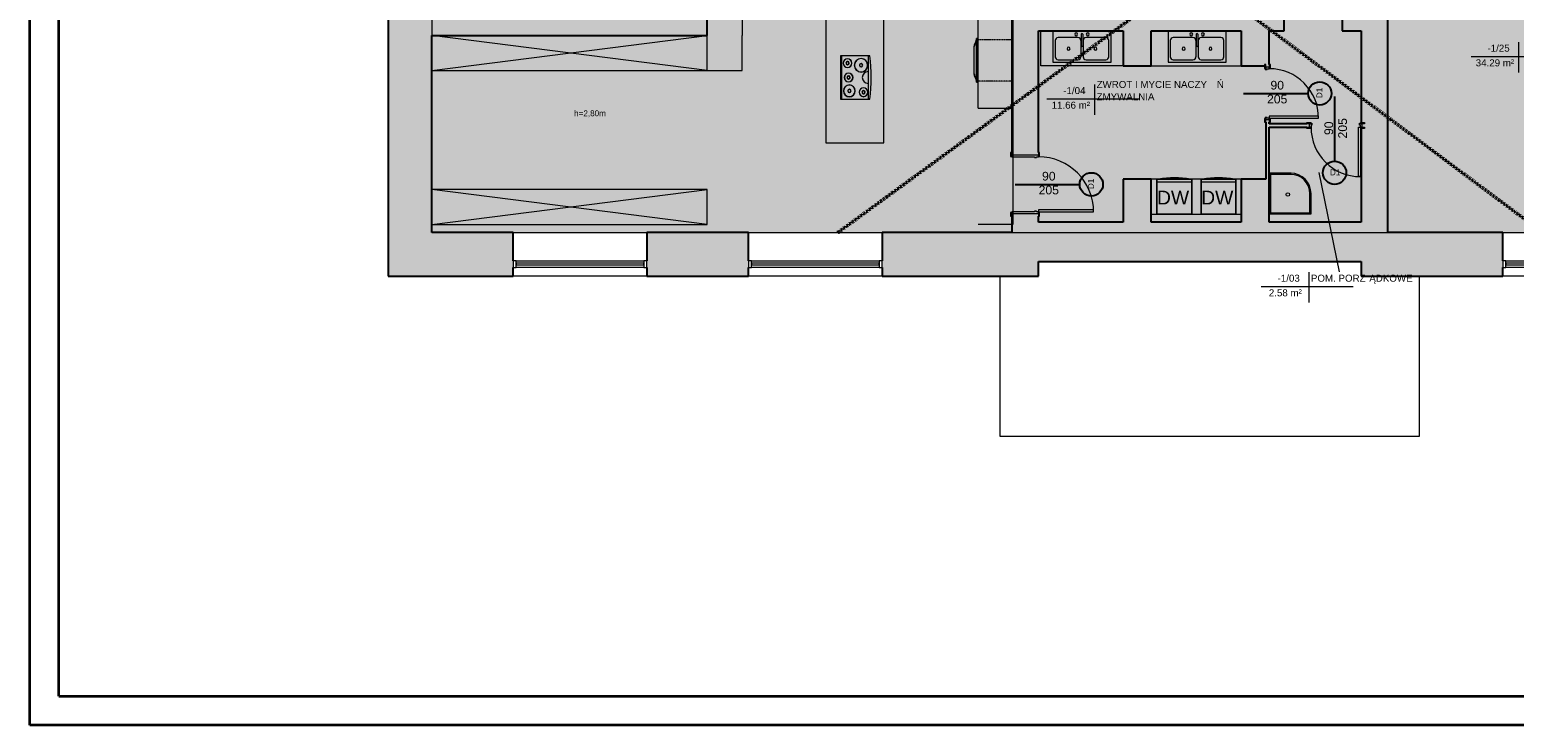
# Model space of a CAD drawing. Header units: centimetres. Extents: x 14504 to 44111, y -18976 to -7683.
# Tile 25 of 141: x 14504 to 17058, y -11188 to -9992. Entities that reach past the tile are written whole.
import ezdxf

# ---------------------------------------------------------------- set-up
doc = ezdxf.new("R2010")
doc.units = ezdxf.units.CM
doc.linetypes.add('Aligning Line 1_8_', pattern=[0.635, 0.3175, -0.3175])
doc.linetypes.add('Ukryty', pattern=[0.714375, 0.47625, -0.238125])
for name, color, linetype, lineweight in [('_gruba', 90, 'Continuous', 35), ('A-ANNO-NOTE', 131, 'Continuous', 9), ('A-AREA-IDEN', 4, 'Continuous', 9), ('A-DETL', 6, 'Continuous', 9), ('A-DETL-GENF', 92, 'Continuous', 9), ('A-DETL-MEDM', 33, 'Continuous', 25), ('A-DETL-THIN', 151, 'Continuous', 9), ('A-DOOR', 31, 'Continuous', 9), ('A-DOOR-FRAM', 31, 'Continuous', 18), ('A-FLOR', 192, 'Continuous', 9), ('A-GLAZ', 151, 'Continuous', 9), ('A-WALL', 4, 'Continuous', 9), ('A-WALL-PATT', 111, 'Continuous', 25), ('G-ANNO-TEXT', 8, 'Continuous', 9), ('I-WALL', 2, 'Continuous', 9), ('P-SANR-FIXT', 6, 'Continuous', 9), ('Q-SPCQ', 91, 'Continuous', 9)]:
    doc.layers.add(name, color=color, linetype=linetype, lineweight=lineweight)
doc.styles.add('Arial', font='arial.ttf', dxfattribs={"height": 23.8125})
doc.styles.add('Arial_1', font='arial.ttf', dxfattribs={"height": 12})
doc.styles.add('Arial_4', font='arial.ttf', dxfattribs={"height": 10})
doc.styles.add('Arial_5', font='arial.ttf', dxfattribs={"height": 15})

# ---------------------------------------------------------------- blocks, each defined once
blk = doc.blocks.new('Drzwi-wewnętrzne-jednoskrzydłowe-dwupanelowe-drewniane - 900 x 2100mm-511731-1_Poziom piwnicy')
at = {"layer": 'A-DOOR', "lineweight": 18}
for p, q in [((42.5, 87.7), (39, 87.7)), ((39, 87.7), (39, 2.7)), ((42.5, 2.7), (42.5, 87.7)), ((39, 2.7), (42.5, 2.7))]:
    blk.add_line(p, q, dxfattribs=at)
at = {"layer": 'A-DOOR'}
for p, q in [((-43.1, 4.7), (-49.6, 4.7)), ((-49.6, 4.7), (-49.6, 2.7)), ((-49.6, 2.7), (-43.1, 2.7)), ((-43.1, 2.7), (-43.1, 4.7)), ((49.6, 4.7), (43.1, 4.7)), ((43.1, 4.7), (43.1, 2.7)), ((43.1, 2.7), (49.6, 2.7)), ((49.6, 2.7), (49.6, 4.7)), ((-43.1, -3.3), (-49.6, -3.3)), ((-49.6, -3.3), (-49.6, -5.3)), ((-49.6, -5.3), (-43.1, -5.3)), ((-43.1, -5.3), (-43.1, -3.3)), ((49.6, -3.3), (43.1, -3.3)), ((43.1, -3.3), (43.1, -5.3)), ((43.1, -5.3), (49.6, -5.3)), ((49.6, -5.3), (49.6, -3.3))]:
    blk.add_line(p, q, dxfattribs=at)
blk.add_arc((42.5, 2.7), 85, 90, 180, dxfattribs=at)
at = {"layer": 'A-DOOR-FRAM'}
for p, q in [((-42.5, 2.7), (-45, 2.7)), ((-45, 2.7), (-45, -3.3)), ((-42.5, -0.8), (-42.5, 2.7)), ((42.5, 2.7), (42.5, -0.8)), ((45, 2.7), (42.5, 2.7)), ((45, -3.3), (45, 2.7)), ((-45, -3.3), (-42.5, -3.3)), ((-41.2, -0.8), (-42.5, -0.8)), ((-42.5, -3.3), (-42.5, -4.3)), ((-42.5, -4.3), (-41.2, -4.3)), ((-41.2, -4.3), (-41.2, -0.8)), ((42.5, -0.8), (41.2, -0.8)), ((41.2, -0.8), (41.2, -4.3)), ((41.2, -4.3), (42.5, -4.3)), ((42.5, -4.3), (42.5, -3.3)), ((42.5, -3.3), (45, -3.3))]:
    blk.add_line(p, q, dxfattribs=at)
blk = doc.blocks.new('Drzwi-wewnętrzne-jednoskrzydłowe-dwupanelowe-drewniane - 900 x 2100mm-511748-1_Poziom piwnicy')
at = {"layer": 'A-DOOR'}
for p, q in [((-49.6, 5.3), (-43.1, 5.3)), ((-49.6, 3.3), (-49.6, 5.3)), ((-43.1, 3.3), (-49.6, 3.3)), ((-43.1, 5.3), (-43.1, 3.3)), ((43.1, 5.3), (49.6, 5.3)), ((43.1, 3.3), (43.1, 5.3)), ((49.6, 3.3), (43.1, 3.3)), ((49.6, 5.3), (49.6, 3.3)), ((-49.6, -2.7), (-43.1, -2.7)), ((-49.6, -4.7), (-49.6, -2.7)), ((-43.1, -4.7), (-49.6, -4.7)), ((-43.1, -2.7), (-43.1, -4.7)), ((43.1, -2.7), (49.6, -2.7)), ((43.1, -4.7), (43.1, -2.7)), ((49.6, -4.7), (43.1, -4.7)), ((49.6, -2.7), (49.6, -4.7))]:
    blk.add_line(p, q, dxfattribs=at)
at = {"layer": 'A-DOOR', "lineweight": 18}
for p, q in [((39, -2.7), (42.5, -2.7)), ((39, -87.7), (39, -2.7)), ((42.5, -2.7), (42.5, -87.7)), ((42.5, -87.7), (39, -87.7))]:
    blk.add_line(p, q, dxfattribs=at)
at = {"layer": 'A-DOOR'}
blk.add_arc((42.5, -2.7), 85, 180, 270, dxfattribs=at)
at = {"layer": 'A-DOOR-FRAM'}
for p, q in [((-45, 3.3), (-42.5, 3.3)), ((-45, -2.7), (-45, 3.3)), ((-42.5, 4.3), (-41.2, 4.3)), ((-42.5, 3.3), (-42.5, 4.3)), ((-42.5, 0.8), (-42.5, -2.7)), ((-41.2, 0.8), (-42.5, 0.8)), ((-41.2, 4.3), (-41.2, 0.8)), ((41.2, 4.3), (42.5, 4.3)), ((41.2, 0.8), (41.2, 4.3)), ((42.5, 0.8), (41.2, 0.8)), ((42.5, 4.3), (42.5, 3.3)), ((42.5, 3.3), (45, 3.3)), ((42.5, -2.7), (42.5, 0.8)), ((45, 3.3), (45, -2.7)), ((-42.5, -2.7), (-45, -2.7)), ((45, -2.7), (42.5, -2.7))]:
    blk.add_line(p, q, dxfattribs=at)
blk = doc.blocks.new('Aluminum_1 szybowe - Okno w piwnicy 240_140 p_95-466215-1_Poziom piwnicy')
at = {"layer": 'A-GLAZ', "lineweight": 18}
for p, q in [((-132.1, 25.2), (-137.2, 25.2)), ((-137.2, 25.2), (-137.2, 13.7)), ((-137.2, 13.7), (-132.1, 13.7)), ((-132.1, 13.7), (-132.1, 25.2)), ((87.8, 20.7), (-132.1, 20.7)), ((-132.1, 20.7), (-132.1, 18.2)), ((-132.1, 18.2), (87.8, 18.2)), ((92.8, 25.2), (87.8, 25.2)), ((87.8, 25.2), (87.8, 13.7)), ((87.8, 18.2), (87.8, 20.7)), ((87.8, 13.7), (92.8, 13.7)), ((92.8, 13.7), (92.8, 25.2))]:
    blk.add_line(p, q, dxfattribs=at)
at = {"layer": 'A-GLAZ'}
for p, q in [((-132.1, 25.2), (87.8, 25.2)), ((87.8, 13.7), (-132.1, 13.7))]:
    blk.add_line(p, q, dxfattribs=at)
blk = doc.blocks.new('wewnetrzne dwupanelowe - 900 x 2100mm-591853-1_Poziom piwnicy')
at = {"layer": 'A-DOOR', "lineweight": 18}
for p, q in [((47.5, 117.6825), (44, 117.6825)), ((44, 117.6825), (44, 22.6825)), ((47.5, 22.6825), (47.5, 117.6825)), ((44, 22.6825), (47.5, 22.6825))]:
    blk.add_line(p, q, dxfattribs=at)
at = {"layer": 'A-DOOR'}
for p, q in [((-48.135, 24.6825), (-54.635, 24.6825)), ((-54.635, 24.6825), (-54.635, 22.6825)), ((-54.635, 22.6825), (-48.135, 22.6825)), ((-48.135, 22.6825), (-48.135, 24.6825)), ((54.635, 24.6825), (48.135, 24.6825)), ((48.135, 24.6825), (48.135, 22.6825)), ((48.135, 22.6825), (54.635, 22.6825)), ((54.635, 22.6825), (54.635, 24.6825)), ((-48.135, -23.3175), (-54.635, -23.3175)), ((-54.635, -23.3175), (-54.635, -25.3175)), ((-54.635, -25.3175), (-48.135, -25.3175)), ((-48.135, -25.3175), (-48.135, -23.3175)), ((54.635, -23.3175), (48.135, -23.3175)), ((48.135, -23.3175), (48.135, -25.3175)), ((48.135, -25.3175), (54.635, -25.3175)), ((54.635, -25.3175), (54.635, -23.3175))]:
    blk.add_line(p, q, dxfattribs=at)
blk.add_arc((47.5, 22.6825), 95, 90, 180, dxfattribs=at)
at = {"layer": 'A-DOOR-FRAM'}
for p, q in [((-47.5, 22.6825), (-50, 22.6825)), ((-50, 22.6825), (-50, -23.3175)), ((-47.5, 19.1825), (-47.5, 22.6825)), ((-46.23, 19.1825), (-47.5, 19.1825)), ((-47.5, -23.3175), (-47.5, 15.69)), ((-47.5, 15.69), (-46.23, 15.69)), ((-46.23, 15.69), (-46.23, 19.1825)), ((47.5, 19.1825), (46.23, 19.1825)), ((46.23, 19.1825), (46.23, 15.69)), ((46.23, 15.69), (47.5, 15.69)), ((47.5, 22.6825), (47.5, 19.1825)), ((50, 22.6825), (47.5, 22.6825)), ((47.5, 15.69), (47.5, -23.3175)), ((50, -23.3175), (50, 22.6825)), ((-50, -23.3175), (-47.5, -23.3175)), ((47.5, -23.3175), (50, -23.3175))]:
    blk.add_line(p, q, dxfattribs=at)
blk = doc.blocks.new('Płyta-elektryczna - 750mm-502052-1_Poziom piwnicy')
at = {"layer": 'Q-SPCQ'}
for p, q in [((37.5, 26.5), (-37.5, 26.5)), ((-37.5, 26.5), (-37.5, -24.3)), ((37.5, -24.3), (37.5, 26.5)), ((-37.5, 24.3), (37.5, 24.3)), ((-10.2, -21.4), (-37.5, -21.4)), ((10.2, -21.4), (-10.2, -21.4)), ((37.5, -21.4), (10.2, -21.4))]:
    blk.add_line(p, q, dxfattribs=at)
for centre, radius, start, end in [((-23.1, 11.1), 10.2, 0, 180), ((-23.1, 11.1), 10.2, 0, 180), ((-23.1, 11.1), 10.2, 180, 360), ((-23.1, 11.1), 10.2, 180, 0), ((-23.1, 11.1), 9.84, 0, 180), ((-23.1, 11.1), 9.84, 0, 180), ((-23.1, 11.1), 9.84, 180, 0), ((-23.1, 11.1), 9.84, 180, 0), ((-23.1, 11.1), 2.86, 360, 180), ((-23.1, 11.1), 2.86, 0, 180), ((-23.1, 11.1), 2.86, 180, 360), ((-23.1, 11.1), 2.86, 180, 360), ((-23.1, 11.1), 2.54, 0, 180), ((-23.1, 11.1), 2.54, 360, 180), ((-23.1, 11.1), 2.54, 180, 360), ((-23.1, 11.1), 2.54, 180, 360), ((0, 12.4), 7.62, 360, 180), ((0, 12.4), 7.62, 0, 180), ((0, 12.4), 7.62, 180, 360), ((0, 12.4), 7.62, 180, 0), ((0, 12.4), 7.3, 0, 180), ((0, 12.4), 7.3, 0, 180), ((0, 12.4), 7.3, 180, 360), ((0, 12.4), 7.3, 180, 0), ((0, 12.4), 2.86, 360, 180), ((0, 12.4), 2.86, 0, 180), ((0, 12.4), 2.86, 180, 360), ((0, 12.4), 2.86, 180, 360), ((0, 12.4), 2.54, 0, 180), ((0, 12.4), 2.54, 360, 180), ((0, 12.4), 2.54, 180, 360), ((0, 12.4), 2.54, 180, 360), ((21, -9), 11.7, 0, 180), ((21, -9), 11.7, 0, 180), ((21, -9), 11.4, 0, 180), ((21, -9), 11.4, 0, 180), ((24.7, 14.2), 7.62, 0, 180), ((24.7, 14.2), 7.62, 0, 180), ((24.7, 14.2), 7.62, 180, 360), ((24.7, 14.2), 7.62, 180, 0), ((24.7, 14.2), 7.3, 0, 180), ((24.7, 14.2), 7.3, 0, 180), ((24.7, 14.2), 7.3, 180, 0), ((24.7, 14.2), 7.3, 180, 0), ((24.7, 14.2), 2.86, 0, 180), ((24.7, 14.2), 2.86, 0, 180), ((24.7, 14.2), 2.86, 180, 0), ((24.7, 14.2), 2.86, 180, 0), ((24.7, 14.2), 2.54, 0, 180), ((24.7, 14.2), 2.54, 360, 180), ((24.7, 14.2), 2.54, 180, 0), ((24.7, 14.2), 2.54, 180, 360), ((0, 304.2), 330.6, 263.487, 276.513), ((-25.4, -13.3), 7.62, 360, 180), ((-25.4, -13.3), 7.62, 0, 180), ((-25.4, -13.3), 7.62, 180, 360), ((-25.4, -13.3), 7.62, 180, 0), ((-25.4, -13.3), 7.3, 0, 180), ((-25.4, -13.3), 7.3, 0, 180), ((-25.4, -13.3), 7.3, 180, 0), ((-25.4, -13.3), 7.3, 180, 0), ((-25.4, -13.3), 2.86, 360, 180), ((-25.4, -13.3), 2.86, 0, 180), ((-25.4, -13.3), 2.86, 180, 360), ((-25.4, -13.3), 2.86, 180, 360), ((-25.4, -13.3), 2.54, 0, 180), ((-25.4, -13.3), 2.54, 360, 180), ((-25.4, -13.3), 2.54, 180, 360), ((-25.4, -13.3), 2.54, 180, 360), ((0, -21.4), 10.2, 0, 180), ((21, -9), 11.7, 180, 360), ((21, -9), 11.7, 180, 0), ((21, -9), 11.4, 180, 0), ((21, -9), 11.4, 180, 0), ((21, -9), 2.86, 360, 180), ((21, -9), 2.86, 0, 180), ((21, -9), 2.86, 180, 360), ((21, -9), 2.86, 180, 360), ((21, -9), 2.54, 0, 180), ((21, -9), 2.54, 360, 180), ((21, -9), 2.54, 180, 360), ((21, -9), 2.54, 180, 360)]:
    blk.add_arc(centre, radius, start, end, dxfattribs=at)
blk = doc.blocks.new('Piekarnik-podwójny - 750mm-505301-1_Poziom piwnicy')
at = {"layer": 'Q-SPCQ', "linetype": 'Ukryty'}
for p, q in [((-35.9, 57.5), (35.9, 57.5)), ((-35.9, 0), (-35.9, 57.5)), ((35.9, 57.5), (35.9, 0))]:
    blk.add_line(p, q, dxfattribs=at)
at = {"layer": 'Q-SPCQ'}
for p, q in [((-37.5, 0), (-37.5, -2.5)), ((37.5, 0), (-37.5, 0)), ((-37.5, -2.5), (37.5, -2.5)), ((37.5, -2.5), (-37.5, -2.5)), ((-36.2, -2.5), (-36.2, -3.2)), ((-33, -2.5), (-36.2, -2.5)), ((-36.2, -3.2), (-34.5, -3.2)), ((-28.7, -5), (-33, -2.5)), ((-31.9, -3.9), (-29, -5.5)), ((23.6, -6.4), (-23.6, -6.4)), ((-23.6, -7), (23.6, -7)), ((33, -2.5), (28.7, -5)), ((29, -5.5), (31.9, -3.9)), ((36.2, -2.5), (33, -2.5)), ((34.5, -3.2), (36.2, -3.2)), ((36.2, -3.2), (36.2, -2.5)), ((37.5, -2.5), (37.5, 0))]:
    blk.add_line(p, q, dxfattribs=at)
for centre, radius, start, end in [((-34.5, -8.3), 5.08, 60, 90), ((-23.6, 3.8), 10.8, 240, 270), ((-23.6, 3.8), 10.2, 240, 270), ((23.6, 3.8), 10.2, 270, 300), ((23.6, 3.8), 10.8, 270, 300), ((34.5, -8.3), 5.08, 90, 120)]:
    blk.add_arc(centre, radius, start, end, dxfattribs=at)
blk = doc.blocks.new('Zlew kuchenny podwójny - 1000 x 535mm-V3-1_Poziom piwnicy')
at = {"layer": 'P-SANR-FIXT'}
for p, q in [((51.6, 27), (-48.4, 27)), ((-48.4, 27), (-48.4, -26.5)), ((51.6, -26.5), (51.6, 27)), ((-44.6, 10.5), (-44.6, -17.6)), ((-5.4, 15.6), (-39.5, 15.6)), ((-0.3, 10.5), (-0.3, -17.6)), ((0.3, 21.3), (0.3, 1.5)), ((2.8, 21.3), (2.8, 1.5)), ((3.5, 10.5), (3.5, -17.6)), ((42.7, 15.6), (8.6, 15.6)), ((47.8, -17.6), (47.8, 10.5)), ((-39.5, -22.7), (-5.4, -22.7)), ((8.6, -22.7), (42.7, -22.7)), ((-48.4, -26.5), (51.6, -26.5))]:
    blk.add_line(p, q, dxfattribs=at)
for centre, radius, start, end in [((-39.5, 10.5), 5.08, 90, 180), ((-8.4, 21.3), 2.54, 360, 180), ((-8.4, 21.3), 2.54, 180, 360), ((-5.4, 10.5), 5.08, 360, 90), ((1.6, 21.3), 1.27, 360, 180), ((1.6, 1.5), 1.27, 180, 0), ((8.6, 10.5), 5.08, 90, 180), ((11.6, 21.3), 2.54, 360, 180), ((11.6, 21.3), 2.54, 180, 360), ((42.7, 10.5), 5.08, 360, 90), ((-39.5, -17.6), 5.08, 180, 270), ((-21.5, -3.6), 2.54, 0, 180), ((-21.5, -3.6), 2.54, 180, 360), ((-5.4, -17.6), 5.08, 270, 0), ((8.6, -17.6), 5.08, 180, 270), ((24.7, -3.6), 2.54, 0, 180), ((24.7, -3.6), 2.54, 180, 360), ((42.7, -17.6), 5.08, 270, 0)]:
    blk.add_arc(centre, radius, start, end, dxfattribs=at)
blk = doc.blocks.new('Zmywarka do naczyń - 600mm-508565-1_Poziom piwnicy')
at = {"layer": 'Q-SPCQ'}
for p, q in [((30, -10), (-30, -10)), ((-30, -10), (-30, -70)), ((-30, -10), (30, -10)), ((-30, -70), (-30, -10)), ((30, -70), (30, -10)), ((30, -10), (30, -70)), ((-30, -64.9), (30, -64.9)), ((-30, -70), (30, -70)), ((30, -70), (-30, -70))]:
    blk.add_line(p, q, dxfattribs=at)
for centre, radius, start, end in [((0, 102.1), 174.3, 260.923, 279.077), ((0, 58.9), 130.1, 262.3395, 277.6605)]:
    blk.add_arc(centre, radius, start, end, dxfattribs=at)
blk = doc.blocks.new('Etyk_pom_1_mala - Etyk_pom_1_mala-219433-1_Poziom piwnicy')
at = {"layer": 'A-AREA-IDEN'}
for p, q in [((-0.096, 0.144), (-0.096, -0.378)), ((-0.915, -0.101), (0.666, -0.101))]:
    blk.add_line(p, q, dxfattribs=at)

msp = doc.modelspace()

# ---------------------------------------------------------------- hatches: boundary and pattern name
at = {"layer": 'A-DETL-GENF', "transparency": 33554508}
h = msp.add_hatch(color=9, dxfattribs=at)
h.paths.add_polyline_path([(16347, -10340.5), (16840.6, -10340.5), (16840.6, -9843.5), (17026.7, -9843.5), (17026.7, -9837.5), (16840.6, -9837.5), (16840.6, -9825.7), (16794.6, -9825.7), (16794.6, -9937.5), (16762.2, -9937.5), (16762.2, -9993.5), (16794.6, -9993.5), (16794.6, -10151.3), (16800.8, -10151.3), (16800.8, -10153.3), (16796.1, -10153.3), (16796.1, -10159.3), (16800.8, -10159.3), (16800.8, -10161.3), (16794.6, -10161.3), (16794.6, -10322.5), (16636.6, -10322.5), (16636.6, -10159.3), (16706.1, -10159.3), (16706.1, -10153.3), (16636.6, -10153.3), (16636.6, -10146.2), (16630.6, -10146.2), (16630.6, -10248.7), (16588.6, -10248.7), (16588.6, -10322.5), (16433.6, -10322.5), (16433.6, -10248.7), (16385.6, -10248.7), (16385.6, -10322.5), (16239.6, -10322.5), (16239.6, -10307.7), (16193.6, -10307.7), (16193.6, -10340.5), (16341.6, -10340.5)])
h.paths.add_polyline_path([(17328.6, -10340.5), (17368.6, -10340.5), (17368.6, -9843.5), (17523.7, -9843.5), (17523.7, -9837.5), (17368.6, -9837.5), (17368.6, -9633.7), (17518.7, -9633.7), (17518.7, -9580.7), (17181.7, -9580.7), (17181.7, -9633.7), (17328.6, -9633.7), (17328.6, -9837.5), (17176.7, -9837.5), (17176.7, -9843.5), (17328.6, -9843.5), (17328.6, -10156.1)])
h.paths.add_polyline_path([(16239.6, -10207.7), (16239.6, -9993.5), (16385.6, -9993.5), (16385.6, -10053.7), (16433.6, -10053.7), (16433.6, -9993.5), (16588.6, -9993.5), (16588.6, -10053.7), (16628.6, -10053.7), (16628.6, -10051.6), (16630.6, -10051.6), (16630.6, -10056.2), (16636.6, -10056.2), (16636.6, -9993.5), (16662.2, -9993.5), (16662.2, -9937.5), (16239.6, -9937.5), (16239.6, -9825.7), (16193.6, -9825.7), (16193.6, -10207.7), (16236.1, -10207.7)])
h.paths.add_polyline_path([(15669.6, -10001.7), (15669.6, -9625.7), (15820.6, -9625.7), (15820.6, -9580.7), (15537.6, -9580.7), (15537.6, -9625.7), (15657.6, -9625.7), (15657.6, -9989.7), (15407.6, -9989.7), (15407.6, -9625.7), (15437.6, -9625.7), (15437.6, -9580.7), (15365.6, -9580.7), (15365.6, -9625.7), (15395.6, -9625.7), (15395.6, -9989.7), (15195.6, -9989.7), (15195.6, -10001.7), (15657.6, -10001.7)])
h.paths.add_polyline_path([(17843.4, -9843.5), (17845.6, -9843.5), (17845.6, -9837.5), (17673.7, -9837.5), (17673.7, -9843.5)])
h.paths.add_polyline_path([(16840.6, -9680.7), (16840.6, -9633.7), (17021.7, -9633.7), (17021.7, -9580.7), (16840.6, -9580.7), (16840.6, -9600.2), (16794.6, -9600.2), (16794.6, -9680.7), (16824.6, -9680.7)])
h.paths.add_polyline_path([(16193.6, -9680.7), (16239.6, -9680.7), (16239.6, -9600.2), (16193.6, -9600.2), (16193.6, -9580.7), (15920.6, -9580.7), (15920.6, -9625.7), (16193.6, -9625.7), (16193.6, -9672.7)])
h.paths.add_polyline_path([(17696.4, -9633.7), (17845.6, -9633.7), (17845.6, -9580.7), (17678.7, -9580.7), (17678.7, -9633.7)])
h.paths.add_polyline_path([(15261, -9625.7), (15265.6, -9625.7), (15265.6, -9580.7), (15195.6, -9580.7), (15195.6, -9625.7), (15242.3, -9625.7)])
h.paths.add_polyline_path([(17700.6, -9385.7), (17845.6, -9385.7), (17845.6, -9351.7), (17716.6, -9351.7), (17716.6, -9201.7), (17740.1, -9201.7), (17740.1, -9195.7), (17705.9, -9195.7), (17705.9, -9201.7), (17710.6, -9201.7), (17710.6, -9351.7), (17700.6, -9351.7), (17700.6, -9382.2)])
h.paths.add_polyline_path([(17610.6, -9385.7), (17610.6, -9351.7), (17368.6, -9351.7), (17368.6, -9322.7), (17318.6, -9322.7), (17318.6, -9351.7), (16840.6, -9351.7), (16840.6, -9385.7), (17606, -9385.7)])
h.paths.add_polyline_path([(16193.6, -9385.7), (16193.6, -9351.7), (16133.6, -9351.7), (16133.6, -9385.7), (16138.3, -9385.7)])
h.paths.add_polyline_path([(15953.6, -9385.7), (16033.6, -9385.7), (16033.6, -9351.7), (15971.6, -9351.7), (15971.6, -9240.7), (16002.6, -9240.7), (16002.6, -9174.7), (16029.6, -9174.7), (16029.6, -9168.7), (16002.6, -9168.7), (16002.6, -9070.7), (16007.6, -9070.7), (16007.6, -9064.7), (16002.6, -9064.7), (16002.6, -8917.7), (15996.6, -8917.7), (15996.6, -9234.7), (15951.1, -9234.7), (15951.1, -9240.7), (15965.6, -9240.7), (15965.6, -9351.7), (15953.6, -9351.7), (15953.6, -9382.2)])
h.paths.add_polyline_path([(15849, -9385.7), (15853.6, -9385.7), (15853.6, -9351.7), (15844.6, -9351.7), (15844.6, -9346.7), (15838.6, -9346.7), (15838.6, -9351.7), (15658.6, -9351.7), (15658.6, -9240.7), (15749.1, -9240.7), (15749.1, -9234.7), (15658.6, -9234.7), (15658.6, -9156.7), (15838.6, -9156.7), (15838.6, -9232.7), (15838.8, -9232.7), (15838.8, -9234.7), (15834.1, -9234.7), (15834.1, -9240.7), (15838.8, -9240.7), (15838.8, -9242.7), (15838.6, -9242.7), (15838.6, -9246.7), (15844.6, -9246.7), (15844.6, -9240.7), (15851.1, -9240.7), (15851.1, -9234.7), (15844.6, -9234.7), (15844.6, -9150.7), (15658.6, -9150.7), (15658.6, -8917.7), (15648.6, -8917.7), (15648.6, -9150.7), (15601.6, -9150.7), (15601.6, -9156.7), (15648.6, -9156.7), (15648.6, -9351.7), (15601.6, -9351.7), (15601.6, -9385.7), (15682, -9385.7)])
h.paths.add_polyline_path([(15365.6, -9385.7), (15501.6, -9385.7), (15501.6, -9351.7), (15438.6, -9351.7), (15438.6, -9156.7), (15501.6, -9156.7), (15501.6, -9150.7), (15438.6, -9150.7), (15438.6, -8917.7), (15420.6, -8917.7), (15420.6, -9351.7), (15365.6, -9351.7), (15365.6, -9382.2)])
h.paths.add_polyline_path([(15242.3, -9385.7), (15265.6, -9385.7), (15265.6, -9351.7), (15195.6, -9351.7), (15195.6, -9385.7)])
h.paths.add_polyline_path([(17365.1, -9222.7), (17368.6, -9222.7), (17368.6, -9207.7), (17478.6, -9207.7), (17478.6, -9201.7), (17368.6, -9201.7), (17368.6, -8917.7), (17318.6, -8917.7), (17318.6, -9222.7), (17361.6, -9222.7)])
h.paths.add_polyline_path([(17573.3, -9207.7), (17601.1, -9207.7), (17601.2, -9201.7), (17605.9, -9201.7), (17605.9, -9195.7), (17601.1, -9195.7), (17601.1, -8917.7), (17595.1, -8917.7), (17595.1, -9201.7), (17568.6, -9201.7), (17568.6, -9207.7)])
h.paths.add_polyline_path([(17829.8, -9201.7), (17845.6, -9201.7), (17845.6, -9195.7), (17825.1, -9195.7), (17825.1, -9201.7)])
h.paths.add_polyline_path([(16129.6, -9174.7), (16193.6, -9174.7), (16193.6, -9168.7), (16129.6, -9168.7), (16129.6, -9171.2)])
h.paths.add_polyline_path([(16103.6, -9070.7), (16103.6, -8917.7), (16097.6, -8917.7), (16097.6, -9064.7), (16092.6, -9064.7), (16092.6, -9070.7), (16097.6, -9070.7)])
h = msp.add_hatch(color=9, dxfattribs=at)
h.paths.add_polyline_path([(17490.6, -10340.5), (17845.6, -10340.5), (17845.6, -9843.5), (17673.7, -9843.5), (17673.7, -9837.5), (17845.6, -9837.5), (17845.6, -9633.7), (17678.7, -9633.7), (17678.7, -9580.7), (17845.6, -9580.7), (17845.6, -9385.7), (17700.6, -9385.7), (17700.6, -9351.7), (17710.6, -9351.7), (17710.6, -9201.7), (17705.9, -9201.7), (17705.9, -9195.7), (17740.1, -9195.7), (17740.1, -9201.7), (17716.6, -9201.7), (17716.6, -9351.7), (17845.6, -9351.7), (17845.6, -9201.7), (17825.1, -9201.7), (17825.1, -9195.7), (17845.6, -9195.7), (17845.6, -8917.7), (17601.1, -8917.7), (17601.2, -9195.7), (17605.9, -9195.7), (17605.9, -9201.7), (17601.1, -9201.7), (17601.1, -9207.7), (17568.6, -9207.7), (17568.6, -9201.7), (17595.1, -9201.7), (17595.1, -8917.7), (17368.6, -8917.7), (17368.6, -9201.7), (17478.6, -9201.7), (17478.6, -9207.7), (17368.6, -9207.7), (17368.6, -9222.7), (17318.6, -9222.7), (17318.6, -8917.7), (16840.6, -8917.7), (16840.6, -9351.7), (17318.6, -9351.7), (17318.6, -9322.7), (17368.6, -9322.7), (17368.6, -9351.7), (17610.6, -9351.7), (17610.6, -9385.7), (16840.6, -9385.7), (16840.6, -9580.7), (17021.7, -9580.7), (17021.7, -9633.7), (16840.6, -9633.7), (16840.6, -9680.7), (16794.6, -9680.7), (16794.6, -9600.2), (16239.6, -9600.2), (16239.6, -9680.7), (16193.6, -9680.7), (16193.6, -9625.7), (15920.6, -9625.7), (15920.6, -9580.7), (16193.6, -9580.7), (16193.6, -9385.7), (16133.6, -9385.7), (16133.6, -9351.7), (16193.6, -9351.7), (16193.6, -9174.7), (16129.6, -9174.7), (16129.6, -9168.7), (16193.6, -9168.7), (16193.6, -8917.7), (16103.6, -8917.7), (16103.6, -9070.7), (16092.6, -9070.7), (16092.6, -9064.7), (16097.6, -9064.7), (16097.6, -8917.7), (16002.6, -8917.7), (16002.6, -9064.7), (16007.6, -9064.7), (16007.6, -9070.7), (16002.6, -9070.7), (16002.6, -9168.7), (16029.6, -9168.7), (16029.6, -9174.7), (16002.6, -9174.7), (16002.6, -9240.7), (15971.6, -9240.7), (15971.6, -9351.7), (16033.6, -9351.7), (16033.6, -9385.7), (15953.6, -9385.7), (15953.6, -9351.7), (15965.6, -9351.7), (15965.6, -9240.7), (15951.1, -9240.7), (15951.1, -9234.7), (15996.6, -9234.7), (15996.6, -8917.7), (15658.6, -8917.7), (15658.6, -9150.7), (15844.6, -9150.7), (15844.6, -9234.7), (15851.1, -9234.7), (15851.1, -9240.7), (15844.6, -9240.7), (15844.6, -9246.7), (15838.6, -9246.7), (15838.6, -9242.7), (15838.8, -9242.7), (15838.8, -9240.7), (15834.1, -9240.7), (15834.1, -9234.7), (15838.8, -9234.7), (15838.8, -9232.7), (15838.6, -9232.7), (15838.6, -9156.7), (15658.6, -9156.7), (15658.6, -9234.7), (15749.1, -9234.7), (15749.1, -9240.7), (15658.6, -9240.7), (15658.6, -9351.7), (15838.6, -9351.7), (15838.6, -9346.7), (15844.6, -9346.7), (15844.6, -9351.7), (15853.6, -9351.7), (15853.6, -9385.7), (15601.6, -9385.7), (15601.6, -9351.7), (15648.6, -9351.7), (15648.6, -9156.7), (15601.6, -9156.7), (15601.6, -9150.7), (15648.6, -9150.7), (15648.6, -8917.7), (15438.6, -8917.7), (15438.6, -9150.7), (15501.6, -9150.7), (15501.6, -9156.7), (15438.6, -9156.7), (15438.6, -9351.7), (15501.6, -9351.7), (15501.6, -9385.7), (15365.6, -9385.7), (15365.6, -9351.7), (15420.6, -9351.7), (15420.6, -8917.7), (15195.6, -8917.7), (15195.6, -9351.7), (15265.6, -9351.7), (15265.6, -9385.7), (15195.6, -9385.7), (15195.6, -9580.7), (15265.6, -9580.7), (15265.6, -9625.7), (15195.6, -9625.7), (15195.6, -9989.7), (15395.6, -9989.7), (15395.6, -9625.7), (15365.6, -9625.7), (15365.6, -9580.7), (15437.6, -9580.7), (15437.6, -9625.7), (15407.6, -9625.7), (15407.6, -9989.7), (15657.6, -9989.7), (15657.6, -9625.7), (15537.6, -9625.7), (15537.6, -9580.7), (15820.6, -9580.7), (15820.6, -9625.7), (15669.6, -9625.7), (15669.6, -10001.7), (15195.6, -10001.7), (15195.6, -10340.5), (16193.6, -10340.5), (16193.6, -10307.7), (16239.6, -10307.7), (16239.6, -10322.5), (16385.6, -10322.5), (16385.6, -10248.7), (16433.6, -10248.7), (16433.6, -10322.5), (16588.6, -10322.5), (16588.6, -10248.7), (16630.6, -10248.7), (16630.6, -10146.2), (16636.6, -10146.2), (16636.6, -10153.3), (16706.1, -10153.3), (16706.1, -10159.3), (16636.6, -10159.3), (16636.6, -10322.5), (16794.6, -10322.5), (16794.6, -10161.3), (16800.8, -10161.3), (16800.8, -10159.3), (16796.1, -10159.3), (16796.1, -10153.3), (16800.8, -10153.3), (16800.8, -10151.3), (16794.6, -10151.3), (16794.6, -9993.5), (16762.2, -9993.5), (16762.2, -9937.5), (16794.6, -9937.5), (16794.6, -9825.7), (16840.6, -9825.7), (16840.6, -9837.5), (17026.7, -9837.5), (17026.7, -9843.5), (16840.6, -9843.5), (16840.6, -10340.5), (17328.6, -10340.5), (17328.6, -9843.5), (17176.7, -9843.5), (17176.7, -9837.5), (17328.6, -9837.5), (17328.6, -9633.7), (17181.7, -9633.7), (17181.7, -9580.7), (17518.7, -9580.7), (17518.7, -9633.7), (17368.6, -9633.7), (17368.6, -9837.5), (17523.7, -9837.5), (17523.7, -9843.5), (17368.6, -9843.5), (17368.6, -10340.5), (17440.9, -10340.5)])
h.paths.add_polyline_path([(16193.6, -10207.7), (16193.6, -9825.7), (16239.6, -9825.7), (16239.6, -9937.5), (16662.2, -9937.5), (16662.2, -9993.5), (16636.6, -9993.5), (16636.6, -10056.2), (16630.6, -10056.2), (16630.6, -10051.6), (16628.6, -10051.6), (16628.6, -10053.7), (16588.6, -10053.7), (16588.6, -9993.5), (16433.6, -9993.5), (16433.6, -10053.7), (16385.6, -10053.7), (16385.6, -9993.5), (16239.6, -9993.5), (16239.6, -10207.7)])
at = {"layer": 'A-WALL-PATT', "lineweight": 9, "transparency": 33554610}
for points in [[(15120.6, -10415.5), (15195.6, -10415.5), (15195.6, -8842.7), (15120.6, -8842.7), (15120.6, -10156.1)], [(16341.6, -10390.5), (16794.6, -10390.5), (16794.6, -10340.5), (16239.6, -10340.5), (16239.6, -10390.5)]]:
    msp.add_hatch(color=256, dxfattribs=at).paths.add_polyline_path(points)
h = msp.add_hatch(color=256, dxfattribs=at)
h.paths.add_polyline_path([(16840.6, -10415.5), (16840.6, -10340.5), (16794.6, -10340.5), (16794.6, -10415.5), (16796.1, -10415.5)])
h.paths.add_polyline_path([(16800.1, -9600.2), (16840.6, -9600.2), (16840.6, -9564.2), (16794.6, -9564.2), (16794.6, -9600.2)])
h.paths.add_polyline_path([(16794.6, -9404.2), (16840.6, -9404.2), (16840.6, -8917.7), (16794.6, -8917.7), (16794.6, -9401.7)])
h = msp.add_hatch(color=256, dxfattribs=at)
h.paths.add_polyline_path([(16121.7, -10415.5), (16239.6, -10415.5), (16239.6, -10340.5), (15970.6, -10340.5), (15970.6, -10415.5)])
h.paths.add_polyline_path([(15195.6, -10415.5), (15335.6, -10415.5), (15335.6, -10340.5), (15195.6, -10340.5), (15195.6, -10400.5)])
h.paths.add_polyline_path([(15565.6, -10415.5), (15740.6, -10415.5), (15740.6, -10340.5), (15565.6, -10340.5), (15565.6, -10400.5)])
h = msp.add_hatch(color=256, dxfattribs=at)
h.paths.add_polyline_path([(17368.6, -10415.5), (17490.6, -10415.5), (17490.6, -10340.5), (17268.6, -10340.5), (17268.6, -10415.5), (17328.6, -10415.5)])
h.paths.add_polyline_path([(17920.6, -10415.5), (17920.6, -10340.5), (17720.6, -10340.5), (17720.6, -10415.5), (17845.6, -10415.5)])
h.paths.add_polyline_path([(16894.6, -10415.5), (17038.6, -10415.5), (17038.6, -10340.5), (16840.6, -10340.5), (16840.6, -10415.5)])

# ---------------------------------------------------------------- linework, layer by layer
at = {"layer": '_gruba', "ltscale": 10}
for p, q in [((14503.8, -11188.3), (14503.8, -8218.3)), ((14553.8, -11138.3), (14553.8, -8268.3))]:
    msp.add_line(p, q, dxfattribs=at)
at = {"layer": '_gruba'}
for points in [[(14503.8, -8218.3), (19603.8, -8218.3), (19603.8, -11188.3), (14503.8, -11188.3)], [(14553.8, -11138.3), (19553.8, -11138.3), (19553.8, -8268.3), (14553.8, -8268.3)]]:
    msp.add_lwpolyline(points, dxfattribs=at)
at = {"layer": 'A-AREA-IDEN'}
msp.add_line((16721.8, -10237.5), (16756.9, -10407.9), dxfattribs=at)
at = {"layer": 'A-DETL', "linetype": 'Aligning Line 1_8_', "lineweight": 50}
for p, q in [((15195.6, -8917.7), (17107, -10340.5)), ((17845.6, -8917.7), (15894.5, -10340.5))]:
    msp.add_line(p, q, dxfattribs=at)
at = {"layer": 'A-DETL-MEDM'}
for p, q in [((16592.6, -10101.2), (16703.6, -10101.2)), ((16749.2, -10106.7), (16749.2, -10217.7)), ((16199.6, -10257.7), (16310.6, -10257.7))]:
    msp.add_line(p, q, dxfattribs=at)
for centre in [(16723.6, -10101.2), (16749.2, -10237.7), (16330.6, -10257.7)]:
    msp.add_circle(centre, 20, dxfattribs=at)
at = {"layer": 'A-DETL-THIN'}
for p, q in [((15195.6, -8917.7), (15195.6, -10340.5)), ((15669.6, -10001.7), (15669.6, -9625.7)), ((15729.6, -9625.7), (15729.6, -10001.7)), ((16135.6, -10126.7), (16135.6, -9827.7)), ((16195.6, -9827.7), (16195.6, -10326.7)), ((15873.8, -9836.3), (15873.8, -10186.3)), ((15973.8, -10186.3), (15973.8, -9836.3)), ((15669.6, -10001.7), (15195.6, -10001.7)), ((15195.6, -10001.7), (15195.6, -10061.7)), ((15669.6, -10061.7), (15195.6, -10001.7)), ((15195.6, -10061.7), (15669.6, -10001.7)), ((15669.6, -10061.7), (15669.6, -10001.7)), ((15729.6, -10061.7), (15729.6, -10001.7)), ((16243.6, -9993.7), (16385.6, -9993.7)), ((16243.6, -10053.7), (16243.6, -9993.7)), ((16385.6, -9993.7), (16385.6, -10053.7)), ((16433.6, -9993.7), (16433.6, -10053.7)), ((16588.6, -9993.7), (16433.6, -9993.7)), ((16588.6, -10053.7), (16588.6, -9993.7)), ((15195.6, -10061.7), (15729.6, -10061.7)), ((16385.6, -10053.7), (16243.6, -10053.7)), ((16433.6, -10053.7), (16588.6, -10053.7)), ((16135.6, -10126.7), (16195.6, -10126.7)), ((15873.8, -10186.3), (15973.8, -10186.3)), ((16636.6, -10238.5), (16636.6, -10308.5)), ((16674.6, -10238.5), (16636.6, -10238.5)), ((16674.6, -10240.5), (16636.6, -10240.5)), ((16638.6, -10238.5), (16638.6, -10308.5)), ((15195.6, -10266.7), (15195.6, -10326.7)), ((15669.6, -10266.7), (15195.6, -10266.7)), ((15195.6, -10326.7), (15669.6, -10266.7)), ((15669.6, -10326.7), (15195.6, -10266.7)), ((15669.6, -10326.7), (15669.6, -10266.7)), ((16433.6, -10248.7), (16433.6, -10308.7)), ((16588.6, -10248.7), (16433.6, -10248.7)), ((16588.6, -10308.7), (16588.6, -10248.7)), ((16706.6, -10308.5), (16706.6, -10273.5)), ((16708.6, -10308.5), (16708.6, -10273.5)), ((16433.6, -10308.7), (16588.6, -10308.7)), ((16636.6, -10308.5), (16708.6, -10308.5)), ((16638.6, -10306.5), (16708.6, -10306.5)), ((15195.6, -10326.7), (15669.6, -10326.7)), ((15195.6, -10340.5), (17845.6, -10340.5)), ((16195.6, -10326.7), (16135.6, -10326.7))]:
    msp.add_line(p, q, dxfattribs=at)
msp.add_circle((16668.6, -10275.2), 3, dxfattribs=at)
for radius in [35, 33]:
    msp.add_arc((16673.6, -10273.5), radius, 0, 90, dxfattribs=at)
at = {"layer": 'A-FLOR'}
for p, q in [((16173.6, -10691.7), (16173.6, -10415.5)), ((16894.6, -10415.5), (16894.6, -10691.7)), ((16894.6, -10691.7), (16173.6, -10691.7))]:
    msp.add_line(p, q, dxfattribs=at)
at = {"layer": 'A-WALL', "lineweight": 25}
for p, q in [((15120.6, -9630.7), (15120.6, -10415.5)), ((15669.6, -10001.7), (15669.6, -9625.7)), ((16193.6, -9825.7), (16193.6, -10203.1)), ((16840.6, -10340.5), (16840.6, -9843.5)), ((15195.6, -10340.5), (15195.6, -10001.7)), ((15195.6, -10001.7), (15669.6, -10001.7)), ((16239.6, -10203.1), (16239.6, -9993.5)), ((16385.6, -9993.5), (16385.6, -10053.7)), ((16433.6, -10053.7), (16433.6, -9993.5)), ((16588.6, -9993.5), (16588.6, -10053.7)), ((16636.6, -10051.6), (16636.6, -9993.5)), ((16794.6, -9993.5), (16794.6, -10151.3)), ((16385.6, -10053.7), (16433.6, -10053.7)), ((16588.6, -10053.7), (16628.6, -10053.7)), ((16630.6, -10150.8), (16630.6, -10248.7)), ((16636.6, -10153.3), (16636.6, -10150.8)), ((16701.5, -10153.3), (16636.6, -10153.3)), ((16636.6, -10322.5), (16636.6, -10159.3)), ((16636.6, -10159.3), (16701.5, -10159.3)), ((16794.6, -10161.3), (16794.6, -10322.5)), ((16385.6, -10248.7), (16385.6, -10322.5)), ((16433.6, -10248.7), (16385.6, -10248.7)), ((16433.6, -10322.5), (16433.6, -10248.7)), ((16588.6, -10248.7), (16588.6, -10322.5)), ((16630.6, -10248.7), (16588.6, -10248.7)), ((16193.6, -10312.3), (16193.6, -10340.5)), ((16239.6, -10322.5), (16239.6, -10312.3)), ((15335.6, -10340.5), (15195.6, -10340.5)), ((15335.6, -10389.1), (15335.6, -10340.5)), ((15740.6, -10340.5), (15565.6, -10340.5)), ((15565.6, -10340.5), (15565.6, -10389.1)), ((15740.6, -10389.1), (15740.6, -10340.5)), ((16193.6, -10340.5), (15970.6, -10340.5)), ((15970.6, -10340.5), (15970.6, -10389.1)), ((16385.6, -10322.5), (16239.6, -10322.5)), ((16588.6, -10322.5), (16433.6, -10322.5)), ((16794.6, -10322.5), (16636.6, -10322.5)), ((17038.6, -10340.5), (16840.6, -10340.5)), ((17038.6, -10389.1), (17038.6, -10340.5)), ((16239.6, -10415.5), (16239.6, -10390.5)), ((16239.6, -10390.5), (16794.6, -10390.5)), ((16794.6, -10390.5), (16794.6, -10415.5)), ((15120.6, -10415.5), (15335.6, -10415.5)), ((15335.6, -10415.5), (15335.6, -10400.5)), ((15565.6, -10400.5), (15565.6, -10415.5)), ((15565.6, -10415.5), (15740.6, -10415.5)), ((15740.6, -10415.5), (15740.6, -10400.5)), ((15970.6, -10400.5), (15970.6, -10415.5)), ((15970.6, -10415.5), (16239.6, -10415.5)), ((16794.6, -10415.5), (17038.6, -10415.5)), ((17038.6, -10415.5), (17038.6, -10400.5))]:
    msp.add_line(p, q, dxfattribs=at)
at = {"layer": 'A-WALL'}
for p, q in [((15335.6, -10340.5), (15565.6, -10340.5)), ((15740.6, -10340.5), (15970.6, -10340.5)), ((17038.6, -10340.5), (17268.6, -10340.5)), ((15565.6, -10415.5), (15335.6, -10415.5)), ((15970.6, -10415.5), (15740.6, -10415.5)), ((17268.6, -10415.5), (17038.6, -10415.5))]:
    msp.add_line(p, q, dxfattribs=at)
at = {"layer": 'I-WALL', "lineweight": 25}
for p, q in [((16662.2, -9993.5), (16662.2, -9937.5)), ((16762.2, -9937.5), (16762.2, -9993.5)), ((16239.6, -9993.5), (16385.6, -9993.5)), ((16433.6, -9993.5), (16588.6, -9993.5)), ((16636.6, -9993.5), (16662.2, -9993.5)), ((16762.2, -9993.5), (16794.6, -9993.5))]:
    msp.add_line(p, q, dxfattribs=at)

# ---------------------------------------------------------------- block references
at = {"layer": 'A-AREA-IDEN', "xscale": 99.99999999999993, "yscale": 99.99999999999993, "zscale": 99.99999999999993}
for p in [(17075.4, -10027.6), (16345.5, -10100.5), (16714.3, -10423.3)]:
    msp.add_blockref('Etyk_pom_1_mala - Etyk_pom_1_mala-219433-1_Poziom piwnicy', p, dxfattribs=at)
at = {"layer": 'A-DOOR'}
for name, p, rotation in [('Drzwi-wewnętrzne-jednoskrzydłowe-dwupanelowe-drewniane - 900 x 2100mm-511731-1_Poziom piwnicy', (16633.9, -10101.2), 270), ('wewnetrzne dwupanelowe - 900 x 2100mm-591853-1_Poziom piwnicy', (16216.9, -10257.7), 269.9999999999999)]:
    msp.add_blockref(name, p, dxfattribs=dict(at, rotation=rotation))
msp.add_blockref('Drzwi-wewnętrzne-jednoskrzydłowe-dwupanelowe-drewniane - 900 x 2100mm-511748-1_Poziom piwnicy', (16751.1, -10156.7), dxfattribs=at)
at = {"layer": 'A-GLAZ', "rotation": 180}
for p in [(15428.5, -10375.3), (15833.5, -10375.3), (17131.5, -10375.3)]:
    msp.add_blockref('Aluminum_1 szybowe - Okno w piwnicy 240_140 p_95-466215-1_Poziom piwnicy', p, dxfattribs=at)
at = {"layer": 'P-SANR-FIXT'}
for p in [(16312.9, -10020.7), (16510.9, -10020.7)]:
    msp.add_blockref('Zlew kuchenny podwójny - 1000 x 535mm-V3-1_Poziom piwnicy', p, dxfattribs=at)
at = {"layer": 'Q-SPCQ'}
for name, p, rotation in [('Piekarnik-podwójny - 750mm-505301-1_Poziom piwnicy', (16135.6, -10044.2), 270), ('Płyta-elektryczna - 750mm-502052-1_Poziom piwnicy', (15925.3, -10073.8), 90.00000000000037), ('Zmywarka do naczyń - 600mm-508565-1_Poziom piwnicy', (16473.5, -10318.7), 180), ('Zmywarka do naczyń - 600mm-508565-1_Poziom piwnicy', (16549.5, -10318.7), 180)]:
    msp.add_blockref(name, p, dxfattribs=dict(at, rotation=rotation))

# ---------------------------------------------------------------- texts
at = {"layer": 'A-ANNO-NOTE', "char_height": 23.81, "width": 69.747, "attachment_point": 1, "style": 'Arial'}
for insert in [(16443.5, -10268.5), (16519.5, -10268.5)]:
    msp.add_mtext('DW', dxfattribs=dict(at, insert=insert))
at = {"layer": 'A-AREA-IDEN', "char_height": 12, "attachment_point": 1, "style": 'Arial_1'}
for s, insert, width in [('-1/25', (17012.2, -10017.4), 49.705), ('34.29 m²', (16992, -10042.6), 85.781), ('-1/04', (16282.3, -10090.4), 49.705), ('ZWROT I MYCIE NACZY', (16339.6, -10079.8), 250.928), ('\\fArial|b0|i0|c238|p34|;Ń', (16546.6, -10079.8), 15.232), ('11.66 m²', (16262.2, -10115.5), 85.781), ('ZMYWALNIA', (16339.6, -10100.9), 131.477), ('-1/03', (16651.1, -10413.1), 49.705), ('POM. PORZ', (16708.4, -10413.1), 121.856), ('ĄDKOWE', (16808.9, -10413.1), 98.608), ('2.58 m²', (16636, -10438.3), 73.755)]:
    msp.add_mtext(s, dxfattribs=dict(at, insert=insert, width=width))
at = {"layer": 'G-ANNO-TEXT', "color": 7, "char_height": 15, "width": 7.215, "attachment_point": 1, "style": 'Arial_5'}
for insert in [(16632.9, -10079.6), (16239.9, -10236.1)]:
    msp.add_mtext('\\fArial|b0|i0|c238|p34|; ', dxfattribs=dict(at, insert=insert))
at = {"layer": 'G-ANNO-TEXT', "attachment_point": 1}
for s, insert, char_height, width, style in [('90', (16638.8, -10079.6), 15, 28.861, 'Arial_5'), ('205', (16632.9, -10103.4), 15, 43.291, 'Arial_5'), ('h=2,80m', (15440.6, -10130.4), 10, 64.937, 'Arial_4'), ('90', (16245.8, -10236.1), 15, 28.861, 'Arial_5'), ('D1', (16741.2, -10232.1), 10, 21.646, 'Arial_4'), ('205', (16239.9, -10259.9), 15, 43.291, 'Arial_5')]:
    msp.add_mtext(s, dxfattribs=dict(at, insert=insert, char_height=char_height, width=width, style=style))
at = {"layer": 'G-ANNO-TEXT', "attachment_point": 1, "rotation": 90}
for s, insert, char_height, width, style in [('D1', (16717.9, -10109.3), 10, 21.646, 'Arial_4'), ('90', (16731.6, -10172.8), 15, 28.861, 'Arial_5'), ('205', (16755.4, -10178.7), 15, 43.291, 'Arial_5'), ('\\fArial|b0|i0|c238|p34|; ', (16731.6, -10178.7), 15, 7.215, 'Arial_5'), ('D1', (16324.9, -10265.8), 10, 21.646, 'Arial_4')]:
    msp.add_mtext(s, dxfattribs=dict(at, insert=insert, char_height=char_height, width=width, style=style))

doc.saveas('drawing.dxf')
